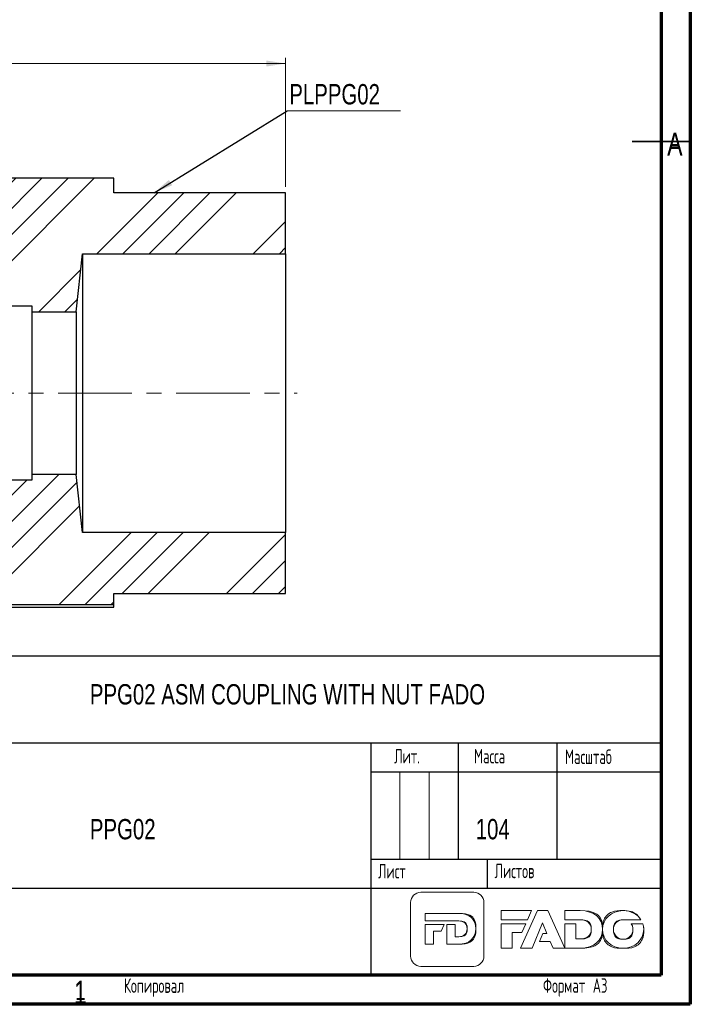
# Model space of a CAD drawing. Header units: millimetres. Extents: x 0 to 420, y 0 to 297.
# Tile 3 of 4: x 305 to 420, y 0 to 169. Entities that reach past the tile are written whole.
import ezdxf

# ---------------------------------------------------------------- set-up
doc = ezdxf.new("R2010")
doc.units = ezdxf.units.MM
doc.linetypes.add('CENTERX2', pattern=[20.32, 12.7, -2.54, 2.54, -2.54])
doc.layers.add('ОСЕВЫЕ', color=7, linetype='Continuous')
doc.styles.add('SLDTEXTSTYLE0', font='TXT', dxfattribs={"width": 0.75})
doc.styles.add('SLDTEXTSTYLE1', font='TXT', dxfattribs={"width": 0.605, "bigfont": 'bigfont'})
doc.dimstyles.new('SLDDIMSTYLE0', dxfattribs={"dimtxt": 3.5, "dimasz": 3.302, "dimexe": 0, "dimexo": 0.0625, "dimgap": 0.875, "dimtad": 1, "dimlfac": 0.5, "dimrnd": 1e-09, "dimzin": 12, "dimdsep": 46, "dimtxsty": 'SLDTEXTSTYLE0', "dimsah": 1, "dimcen": 0.09, "dimadec": 0, "dimazin": 3, "dimtfac": 1, "dimtofl": 0, "dimtmove": 0, "dimatfit": 3, "dimfxl": 0, "dimfrac": 2, "dimtolj": 1, "dimtzin": 12, "dimarcsym": 0})
doc.dimstyles.new('SLDDIMSTYLE2', dxfattribs={"dimtxt": 0.18, "dimasz": 3.302, "dimexe": 0, "dimexo": 0.0625, "dimgap": 0, "dimtad": 0, "dimtih": 1, "dimtoh": 1, "dimdec": 0, "dimrnd": 1e-09, "dimzin": 0, "dimdsep": 46, "dimtxsty": 'Standard', "dimsah": 1, "dimcen": 0.09, "dimadec": 0, "dimazin": 0, "dimtfac": 3.302, "dimtdec": 0, "dimtofl": 0, "dimtmove": 0, "dimatfit": 3, "dimfxl": 0, "dimfrac": 2, "dimtolj": 1, "dimtzin": 0, "dimarcsym": 0})

# ---------------------------------------------------------------- blocks, each defined once
blk = doc.blocks.new('logo+banner')
at = {"color": 179, "linetype": 'Continuous', "lineweight": 18}
for p, q in [((1554, 1821), (251, 1821)), ((1554, 1821), (251, 1821)), ((0, 1568), (0, 253)), ((0, 1568), (0, 253)), ((1805, 253), (1805, 1568)), ((1805, 253), (1805, 1568)), ((355, 1118), (355, 1303)), ((355, 1303), (889, 1303)), ((355, 1118), (355, 1303)), ((355, 1303), (889, 1303)), ((889, 1303), (1180, 1303)), ((889, 1303), (1180, 1303)), ((2976, 1370), (2227, 1370)), ((2227, 1370), (2227, 1145)), ((2976, 1370), (2227, 1370)), ((2227, 1370), (2227, 1145)), ((3118, 1376), (2703, 446)), ((3118, 1376), (2703, 446)), ((2876, 1145), (2976, 1370)), ((2876, 1145), (2976, 1370)), ((3379, 1376), (3118, 1376)), ((3379, 1376), (3118, 1376)), ((3795, 446), (3379, 1376)), ((3795, 446), (3379, 1376)), ((4171, 1370), (3795, 1370)), ((3795, 1370), (3795, 1145)), ((4171, 1370), (3795, 1370)), ((3795, 1370), (3795, 1145)), ((1098, 1118), (355, 1118)), ((1098, 1118), (355, 1118)), ((355, 542), (355, 1032)), ((355, 1032), (824, 1032)), ((355, 542), (355, 1032)), ((355, 1032), (824, 1032)), ((824, 1032), (753, 866)), ((824, 1032), (753, 866)), ((889, 542), (889, 1032)), ((889, 1032), (1098, 1032)), ((889, 542), (889, 1032)), ((889, 1032), (1098, 1032)), ((1106, 1118), (1098, 1118)), ((1106, 1118), (1098, 1118)), ((1098, 1032), (1098, 729)), ((1098, 1032), (1098, 729)), ((1183, 1118), (1106, 1118)), ((1183, 1118), (1106, 1118)), ((2227, 1145), (2876, 1145)), ((2227, 1145), (2876, 1145)), ((2831, 1046), (2227, 1046)), ((2227, 1046), (2227, 446)), ((2831, 1046), (2227, 1046)), ((2227, 1046), (2227, 446)), ((2737, 835), (2831, 1046)), ((2737, 835), (2831, 1046)), ((2987, 446), (3247, 1073)), ((2987, 446), (3247, 1073)), ((3247, 1073), (3355, 810)), ((3247, 1073), (3355, 810)), ((3795, 1145), (4146, 1145)), ((3795, 1145), (4146, 1145)), ((4065, 1046), (3795, 1046)), ((3795, 1046), (3795, 446)), ((4065, 1046), (3795, 1046)), ((3795, 1046), (3795, 446)), ((4065, 673), (4065, 1046)), ((4065, 673), (4065, 1046)), ((4146, 1145), (4176, 1145)), ((4146, 1145), (4176, 1145)), ((5228, 1147), (5665, 1147)), ((5228, 1147), (5665, 1147)), ((5714, 1045), (5427, 1045)), ((5714, 1045), (5427, 1045)), ((753, 866), (564, 866)), ((564, 866), (564, 542)), ((753, 866), (564, 866)), ((564, 866), (564, 542)), ((1098, 729), (1183, 729)), ((1098, 729), (1183, 729)), ((2497, 446), (2497, 835)), ((2497, 835), (2737, 835)), ((2497, 446), (2497, 835)), ((2497, 835), (2737, 835)), ((3250, 810), (3168, 611)), ((3250, 810), (3168, 611)), ((3355, 810), (3250, 810)), ((3355, 810), (3250, 810)), ((564, 542), (355, 542)), ((564, 542), (355, 542)), ((1175, 542), (889, 542)), ((1175, 542), (889, 542)), ((3168, 611), (3434, 611)), ((3168, 611), (3434, 611)), ((3434, 611), (3505, 446)), ((3434, 611), (3505, 446)), ((4176, 673), (4065, 673)), ((4176, 673), (4065, 673)), ((2227, 446), (2497, 446)), ((2227, 446), (2497, 446)), ((2703, 446), (2987, 446)), ((2703, 446), (2987, 446)), ((3505, 446), (3795, 446)), ((3505, 446), (3795, 446)), ((3795, 446), (4166, 446)), ((3795, 446), (4166, 446)), ((251, 0), (1554, 0)), ((251, 0), (1554, 0))]:
    blk.add_line(p, q, dxfattribs=at)
for points in [[(251, 1821), (112, 1821), (0, 1707), (0, 1568)], [(251, 1821), (112, 1821), (0, 1707), (0, 1568)], [(1805, 1568), (1805, 1707), (1693, 1821), (1554, 1821)], [(1805, 1568), (1805, 1707), (1693, 1821), (1554, 1821)], [(1180, 1303), (1449, 1303), (1606, 1147), (1606, 925), (1606, 705), (1447, 542), (1175, 542)], [(1180, 1303), (1449, 1303), (1606, 1147), (1606, 925)], [(4166, 446), (4517, 446), (4722, 644), (4722, 910), (4722, 1180), (4520, 1370), (4171, 1370)], [(4722, 910), (4722, 1180), (4520, 1370), (4171, 1370)], [(5230, 1370), (4940, 1370), (4722, 1163), (4722, 907)], [(5665, 1147), (5579, 1281), (5421, 1370), (5230, 1370), (4940, 1370), (4722, 1163), (4722, 907), (4722, 649), (4937, 444), (5228, 444), (5518, 444), (5735, 652), (5735, 907), (5735, 955), (5728, 1001), (5714, 1045)], [(5665, 1147), (5579, 1281), (5421, 1370), (5230, 1370)], [(1183, 729), (1308, 729), (1391, 799), (1391, 924), (1391, 1046), (1308, 1118), (1183, 1118)], [(1391, 924), (1391, 1046), (1308, 1118), (1183, 1118)], [(4176, 1145), (4337, 1145), (4445, 1057), (4445, 909)], [(4176, 1145), (4337, 1145), (4445, 1057), (4445, 909), (4445, 758), (4337, 673), (4176, 673)], [(4990, 907), (4990, 1038), (5085, 1147), (5228, 1147)], [(5427, 1045), (5454, 1005), (5469, 957), (5469, 907), (5469, 776), (5374, 667), (5230, 667), (5088, 667), (4990, 779), (4990, 907), (4990, 1038), (5085, 1147), (5228, 1147)], [(5427, 1045), (5454, 1005), (5469, 957), (5469, 907)], [(5735, 907), (5735, 955), (5728, 1001), (5714, 1045)], [(1606, 925), (1606, 705), (1447, 542), (1175, 542)], [(1183, 729), (1308, 729), (1391, 799), (1391, 924)], [(4166, 446), (4517, 446), (4722, 644), (4722, 910)], [(4445, 909), (4445, 758), (4337, 673), (4176, 673)], [(4722, 907), (4722, 649), (4937, 444), (5228, 444)], [(5230, 667), (5088, 667), (4990, 779), (4990, 907)], [(5228, 444), (5518, 444), (5735, 652), (5735, 907)], [(5469, 907), (5469, 776), (5374, 667), (5230, 667)], [(0, 253), (0, 113), (112, 0), (251, 0)], [(0, 253), (0, 113), (112, 0), (251, 0)], [(1554, 0), (1693, 0), (1805, 113), (1805, 253)], [(1554, 0), (1693, 0), (1805, 113), (1805, 253)]]:
    blk.add_open_spline(points, degree=3, dxfattribs=at)
blk = doc.blocks.new('_D')
at = {"color": 7, "linetype": 'Continuous', "lineweight": 0}
for p, q in [((220.81, 134.77), (220.81, 162.95)), ((350.31, 140.72), (350.31, 162.95)), ((220.81, 161.95), (350.31, 161.95))]:
    blk.add_line(p, q, dxfattribs=at)
at = {"color": 7, "linetype": 'Continuous', "lineweight": 18}
for points in [[(220.81, 161.95), (224.11, 161.44), (224.11, 162.46)], [(350.31, 161.95), (347.01, 162.46), (347.01, 161.44)]]:
    blk.add_solid(points, dxfattribs=at)
at = {"color": 7, "linetype": 'Continuous', "lineweight": 18, "insert": (254.31, 166.46), "char_height": 3.5, "attachment_point": 1, "style": 'SLDTEXTSTYLE0'}
blk.add_mtext('64,75', dxfattribs=at)
blk = doc.blocks.new('SW_NOTE_0')
at = {"color": 0, "linetype": 'Continuous', "lineweight": 0}
blk.add_line((19.53, 0), (0, 0), dxfattribs=at)
at = {"color": 0, "linetype": 'Continuous', "lineweight": 0, "insert": (0.38, 4.58), "char_height": 3.5, "attachment_point": 1, "style": 'SLDTEXTSTYLE0'}
blk.add_mtext('PLPPG02', dxfattribs=at)

msp = doc.modelspace()

# ---------------------------------------------------------------- hatches: boundary and pattern name
at = {"linetype": 'Continuous', "lineweight": 18}
h = msp.add_hatch(dxfattribs=at)
h.set_pattern_fill('ANSI34', style=0)
h.paths.add_polyline_path([(306.608, 119.216), (314.208, 119.216), (315.308, 129.216), (350.308, 129.216), (350.308, 139.716), (320.708, 139.716), (320.708, 142.216), (278.708, 142.216), (278.708, 141.616), (271.008, 141.616), (271.008, 125.316), (275.108, 125.316), (275.108, 122.766), (279.008, 122.766), (279.008, 125.316), (282.808, 125.316), (282.808, 122.766), (286.708, 122.766), (286.708, 125.316), (290.508, 125.316), (290.508, 122.766), (294.408, 122.766), (294.408, 125.316), (302.408, 125.316), (302.408, 121.716), (297.32, 121.716), (296.27, 120.216), (306.608, 120.216)], flags=0)
h = msp.add_hatch(dxfattribs=at)
h.set_pattern_fill('ANSI34', style=0)
h.paths.add_polyline_path([(315.308, 81.216), (314.208, 91.216), (306.608, 91.216), (306.608, 90.216), (296.27, 90.216), (297.32, 88.716), (302.408, 88.716), (302.408, 85.116), (294.408, 85.116), (294.408, 87.666), (290.508, 87.666), (290.508, 85.116), (286.708, 85.116), (286.708, 87.666), (282.808, 87.666), (282.808, 85.116), (279.008, 85.116), (279.008, 87.666), (275.108, 87.666), (275.108, 85.116), (271.008, 85.116), (271.008, 68.816), (320.708, 68.816), (320.708, 70.716), (350.308, 70.716), (350.308, 81.216)], flags=0)

# ---------------------------------------------------------------- linework, layer by layer
at = {"color": 7, "linetype": 'Continuous', "lineweight": 70}
for p, q in [((420, 297), (420, 0)), ((415, 292), (415, 5)), ((415, 5), (20, 5)), ((420, 0), (15, 0))]:
    msp.add_line(p, q, dxfattribs=at)
at = {"color": 7, "linetype": 'Continuous', "lineweight": 25}
for p, q in [((415, 5), (415, 292)), ((320.708, 142.216), (278.708, 142.216)), ((320.708, 139.716), (320.708, 142.216)), ((350.308, 139.716), (320.708, 139.716)), ((350.308, 129.216), (350.308, 139.716)), ((314.208, 119.216), (315.308, 129.216)), ((315.308, 129.216), (315.308, 81.216)), ((315.308, 129.216), (350.308, 129.216)), ((350.308, 129.216), (350.308, 81.216)), ((296.27, 120.216), (306.608, 120.216)), ((306.608, 120.216), (306.608, 119.216)), ((306.608, 119.216), (314.208, 119.216)), ((306.608, 119.216), (306.608, 91.216)), ((314.208, 119.216), (314.208, 91.216)), ((306.608, 90.216), (296.27, 90.216)), ((306.608, 91.216), (306.608, 90.216)), ((314.208, 91.216), (306.608, 91.216)), ((315.308, 81.216), (314.208, 91.216)), ((350.308, 81.216), (315.308, 81.216)), ((350.308, 70.716), (350.308, 81.216)), ((320.708, 70.716), (350.308, 70.716)), ((320.708, 68.816), (320.708, 70.716)), ((271.008, 68.816), (320.708, 68.816)), ((278.708, 68.344), (320.708, 68.344)), ((320.708, 68.344), (320.708, 68.823)), ((230, 60), (415, 60)), ((295, 45), (415, 45)), ((365, 45), (365, 5)), ((380, 45), (380, 25)), ((397, 45), (397, 25)), ((365, 40), (415, 40)), ((365, 25), (415, 25)), ((385, 25), (385, 20)), ((295, 20), (415, 20)), ((20, 5), (415, 5))]:
    msp.add_line(p, q, dxfattribs=at)
at = {"color": 7, "linetype": 'Continuous', "lineweight": 35}
msp.add_line((420.001, 148.5), (409.999, 148.5), dxfattribs=at)
at = {"color": 7, "linetype": 'CENTERX2', "lineweight": 18}
msp.add_line((209.533, 105.216), (352.308, 105.216), dxfattribs=at)
at = {"color": 7, "linetype": 'Continuous', "lineweight": 18}
for p, q in [((370, 40), (370, 25)), ((375, 40), (375, 25))]:
    msp.add_line(p, q, dxfattribs=at)
at = {"layer": 'ОСЕВЫЕ', "lineweight": 18}
for p in [(420, 297), (0, 0)]:
    msp.add_line(p, (420, 0), dxfattribs=at)

# ---------------------------------------------------------------- block references
at = {"color": 7, "linetype": 'Continuous', "lineweight": 0}
msp.add_blockref('SW_NOTE_0', (350.564, 153.833), dxfattribs=at)
at = {"color": 7, "linetype": 'Continuous', "xscale": 0.007, "yscale": 0.007, "zscale": 0.007}
msp.add_blockref('logo+banner', (371.832, 6.537), dxfattribs=at)

# ---------------------------------------------------------------- texts
at = {"color": 7, "linetype": 'Continuous', "lineweight": 0}
for s, insert, char_height, attachment_point, style in [('A', (417.34, 150.06), 3.969, 2, 'SLDTEXTSTYLE0'), ('A', (417.372, 150.019), 3.175, 2, 'SLDTEXTSTYLE0'), ('PPG02 ASM COUPLING WITH NUT FADO', (316.597, 55.116), 3.5, 1, 'SLDTEXTSTYLE0'), ('Масштаб', (398.426, 43.863), 2.5, 1, 'SLDTEXTSTYLE1'), ('Лит.', (369.011, 43.961), 2.5, 1, 'SLDTEXTSTYLE1'), ('Масса', (382.764, 43.961), 2.5, 1, 'SLDTEXTSTYLE1'), ('PPG02', (316.597, 31.899), 3.5, 1, 'SLDTEXTSTYLE0'), ('104', (383.044, 31.899), 3.5, 1, 'SLDTEXTSTYLE0'), ('Лист', (366.237, 24.159), 2.5, 1, 'SLDTEXTSTYLE1'), ('Листов', (386.298, 24.205), 2.5, 1, 'SLDTEXTSTYLE1'), ('1', (314.96, 4.06), 3.969, 2, 'SLDTEXTSTYLE0'), ('1', (314.968, 3.943), 3.175, 2, 'SLDTEXTSTYLE0'), ('Копировал', (322.46, 4.468), 2.5, 1, 'SLDTEXTSTYLE1'), ('Формат А3', (394.635, 4.483), 2.5, 1, 'SLDTEXTSTYLE1')]:
    msp.add_mtext(s, dxfattribs=dict(at, insert=insert, char_height=char_height, attachment_point=attachment_point, style=style))

# ---------------------------------------------------------------- dimensions: what is measured, and where the dimension line sits
at = {"color": 7, "linetype": 'Continuous', "lineweight": 18}
dim = msp.add_linear_dim(base=(350.308, 161.951), p1=(220.808, 133.766), p2=(350.308, 139.716), dimstyle='SLDDIMSTYLE0', dxfattribs=at)
dim.commit()
dim.dimension.update_dxf_attribs({"geometry": '_D', "text_midpoint": (260.125, 161.951), "dimtype": 160})

# ---------------------------------------------------------------- leaders
at = {"color": 7, "linetype": 'Continuous', "lineweight": 0}
msp.add_leader([(327.679, 139.716), (350.564, 153.833)], dimstyle='SLDDIMSTYLE2', dxfattribs=at)

doc.saveas('drawing.dxf')
